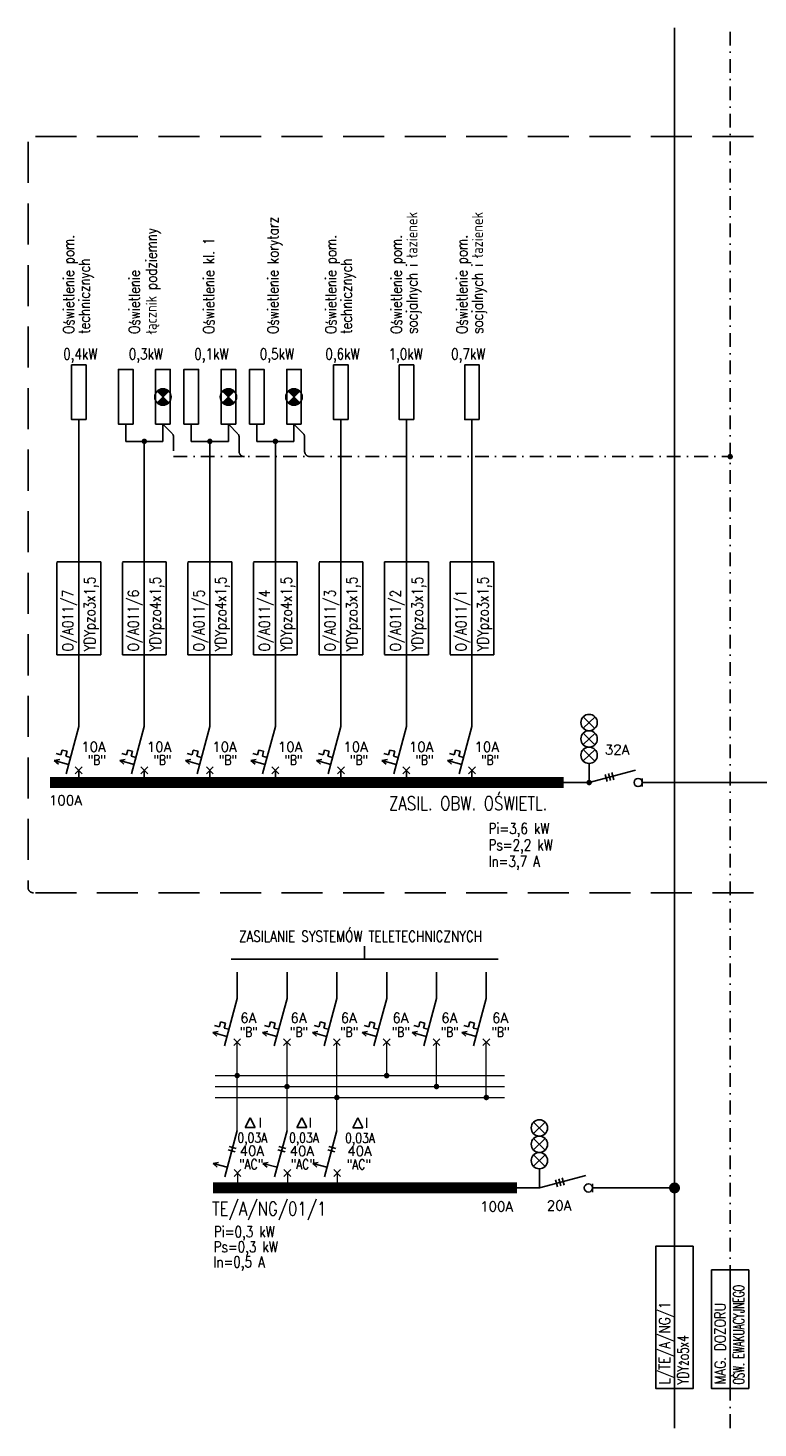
# Model space of a CAD drawing. Header units: inches. Extents: x -145354 to -97635, y 38777 to 78670.
# Tile 204 of 231: x -123869 to -122535, y 53540 to 56099. Entities that reach past the tile are written whole.
import ezdxf

# ---------------------------------------------------------------- set-up
doc = ezdxf.new("R2010")
doc.units = ezdxf.units.IN
doc.header["$MEASUREMENT"] = 0
doc.linetypes.add('DASHDOTX2', pattern=[2, 1, -0.5, 0, -0.5])
doc.linetypes.add('HIDDEN', pattern=[0.375, 0.25, -0.125])
doc.layers.add('E-35', color=6, linetype='Continuous', lineweight=25)
for name, color, linetype in [('E35', 6, 'Continuous'), ('E50', 3, 'Continuous'), ('E_OPIS_MOCE', 6, 'Continuous')]:
    doc.layers.add(name, color=color, linetype=linetype)
doc.styles.add('ROMANS', font='romans', dxfattribs={"width": 0.85})

msp = doc.modelspace()

# ---------------------------------------------------------------- hatches: boundary and pattern name
at = {"layer": 'E35'}
h = msp.add_hatch(color=256, dxfattribs=at)
h.paths.add_polyline_path([(-123632.86, 55435.03, -0.4187988), (-123611.48, 55434.86), (-123622.25, 55424.43)])
h.paths.add_polyline_path([(-123633.02, 55413.99), (-123622.25, 55424.43), (-123611.65, 55413.82, -0.4187988)])
h = msp.add_hatch(color=256, dxfattribs=at)
h.paths.add_polyline_path([(-123513.08, 55435.03, -0.4187988), (-123491.7, 55434.86), (-123502.47, 55424.43)])
h.paths.add_polyline_path([(-123513.24, 55413.99), (-123502.47, 55424.43), (-123491.86, 55413.82, -0.4187988)])
h = msp.add_hatch(color=256, dxfattribs=at)
h.paths.add_polyline_path([(-123393.3, 55435.03, -0.4187988), (-123371.92, 55434.86), (-123382.69, 55424.43)])
h.paths.add_polyline_path([(-123393.46, 55413.99), (-123382.69, 55424.43), (-123372.08, 55413.82, -0.4187988)])

# ---------------------------------------------------------------- linework, layer by layer
at = {"layer": 'E-35', "linetype": 'DASHDOTX2', "ltscale": 25}
for p, q in [((-122585.4, 56092.1), (-122585.4, 53828.73)), ((-123622.25, 55374.9), (-123604.16, 55356.28)), ((-123602.82, 55351.27), (-123602.82, 55315.34)), ((-123502.47, 55374.9), (-123484.38, 55356.28)), ((-123483.04, 55351.27), (-123483.04, 55325.34)), ((-123382.69, 55374.9), (-123364.6, 55356.28)), ((-123363.26, 55351.27), (-123363.26, 55325.34)), ((-123602.82, 55315.34), (-122585.4, 55315.34)), ((-122585.4, 53539.88), (-122585.4, 53611.81))]:
    msp.add_line(p, q, dxfattribs=at)
for centre, start, end in [((-123612.82, 55351.27), 0, 30.01141), ((-123493.04, 55351.27), 0, 30.01141), ((-123373.26, 55351.27), 0, 30.01141), ((-123473.04, 55325.34), 180, 270), ((-123353.26, 55325.34), 180, 270)]:
    msp.add_arc(centre, 10, start, end, dxfattribs=at)
at = {"layer": 'E35', "linetype": 'HIDDEN', "ltscale": 300}
for p, q in [((-123868.83, 55890.63), (-123868.83, 54528.09)), ((-120067.78, 55900.63), (-123858.83, 55900.63)), ((-120067.78, 54518.09), (-123858.83, 54518.09))]:
    msp.add_line(p, q, dxfattribs=at)
at = {"layer": 'E35'}
for p, q in [((-123611.48, 55434.86), (-123633.02, 55413.99)), ((-123611.65, 55413.82), (-123632.86, 55435.03)), ((-123491.7, 55434.86), (-123513.24, 55413.99)), ((-123491.86, 55413.82), (-123513.08, 55435.03)), ((-123371.92, 55434.86), (-123393.46, 55413.99)), ((-123372.08, 55413.82), (-123393.3, 55435.03)), ((-123816.01, 55123), (-123776.01, 55123)), ((-123816.01, 54953.02), (-123816.01, 55122.04)), ((-123776.01, 55123), (-123776.01, 54953.02)), ((-123776.01, 55123), (-123736.01, 55123)), ((-123776.01, 54953.02), (-123776.01, 55122.04)), ((-123736.01, 55123), (-123736.01, 54953.02)), ((-123696.22, 55123), (-123656.22, 55123)), ((-123696.22, 54953.02), (-123696.22, 55122.04)), ((-123656.22, 55123), (-123656.22, 54953.02)), ((-123656.22, 55123), (-123616.22, 55123)), ((-123656.22, 54953.02), (-123656.22, 55122.04)), ((-123616.22, 55123), (-123616.22, 54953.02)), ((-123576.44, 55123), (-123536.44, 55123)), ((-123576.44, 54953.02), (-123576.44, 55122.04)), ((-123536.44, 55123), (-123536.44, 54953.02)), ((-123536.44, 55123), (-123496.44, 55123)), ((-123536.44, 54953.02), (-123536.44, 55122.04)), ((-123496.44, 55123), (-123496.44, 54953.02)), ((-123456.66, 55123), (-123416.66, 55123)), ((-123456.66, 54953.02), (-123456.66, 55122.04)), ((-123416.66, 55123), (-123416.66, 54953.02)), ((-123416.66, 55123), (-123376.66, 55123)), ((-123416.66, 54953.02), (-123416.66, 55122.04)), ((-123376.66, 55123), (-123376.66, 54953.02)), ((-123336.88, 55123), (-123296.88, 55123)), ((-123336.88, 54953.02), (-123336.88, 55122.04)), ((-123296.88, 55123), (-123296.88, 54953.02)), ((-123296.88, 55123), (-123256.88, 55123)), ((-123296.88, 54953.02), (-123296.88, 55122.04)), ((-123256.88, 55123), (-123256.88, 54953.02)), ((-123217.1, 54953.98), (-123217.1, 55123)), ((-123217.1, 55123), (-123177.1, 55123)), ((-123177.1, 55123), (-123177.1, 54953.02)), ((-123177.1, 55123), (-123137.1, 55123)), ((-123177.1, 54953.02), (-123177.1, 55122.04)), ((-123137.1, 55123), (-123137.1, 54953.02)), ((-123097.31, 54953.98), (-123097.31, 55123)), ((-123097.31, 55123), (-123057.31, 55123)), ((-123057.31, 55123), (-123057.31, 54953.02)), ((-123057.31, 55123), (-123017.31, 55123)), ((-123057.31, 54953.02), (-123057.31, 55122.04)), ((-123017.31, 55123), (-123017.31, 54953.02)), ((-123776.01, 54953.02), (-123816.01, 54953.02)), ((-123736.01, 54953.02), (-123776.01, 54953.02)), ((-123656.22, 54953.02), (-123696.22, 54953.02)), ((-123616.22, 54953.02), (-123656.22, 54953.02)), ((-123536.44, 54953.02), (-123576.44, 54953.02)), ((-123496.44, 54953.02), (-123536.44, 54953.02)), ((-123416.66, 54953.02), (-123456.66, 54953.02)), ((-123376.66, 54953.02), (-123416.66, 54953.02)), ((-123296.88, 54953.02), (-123336.88, 54953.02)), ((-123256.88, 54953.02), (-123296.88, 54953.02)), ((-123177.1, 54953.02), (-123217.1, 54953.02)), ((-123137.1, 54953.02), (-123177.1, 54953.02)), ((-123057.31, 54953.02), (-123097.31, 54953.02)), ((-123017.31, 54953.02), (-123057.31, 54953.02)), ((-122832.45, 54839.79), (-122853.97, 54818.93)), ((-122832.62, 54818.76), (-122853.81, 54839.95)), ((-122832.45, 54809.92), (-122853.97, 54789.06)), ((-122832.62, 54788.89), (-122853.81, 54810.08)), ((-123817.23, 54772.73), (-123808.53, 54770.4)), ((-123808.53, 54770.4), (-123806.2, 54779.09)), ((-123806.2, 54779.09), (-123797.51, 54776.76)), ((-123797.51, 54776.76), (-123799.84, 54768.07)), ((-123799.84, 54768.07), (-123791.15, 54765.74)), ((-123697.44, 54772.73), (-123688.75, 54770.4)), ((-123688.75, 54770.4), (-123686.42, 54779.09)), ((-123686.42, 54779.09), (-123677.73, 54776.76)), ((-123677.73, 54776.76), (-123680.06, 54768.07)), ((-123680.06, 54768.07), (-123671.36, 54765.74)), ((-123577.66, 54772.73), (-123568.97, 54770.4)), ((-123568.97, 54770.4), (-123566.64, 54779.09)), ((-123566.64, 54779.09), (-123557.95, 54776.76)), ((-123557.95, 54776.76), (-123560.28, 54768.07)), ((-123560.28, 54768.07), (-123551.58, 54765.74)), ((-123457.88, 54772.73), (-123449.19, 54770.4)), ((-123449.19, 54770.4), (-123446.86, 54779.09)), ((-123446.86, 54779.09), (-123438.17, 54776.76)), ((-123438.17, 54776.76), (-123440.49, 54768.07)), ((-123440.49, 54768.07), (-123431.8, 54765.74)), ((-123338.1, 54772.73), (-123329.41, 54770.4)), ((-123329.41, 54770.4), (-123327.08, 54779.09)), ((-123327.08, 54779.09), (-123318.38, 54776.76)), ((-123318.38, 54776.76), (-123320.71, 54768.07)), ((-123320.71, 54768.07), (-123312.02, 54765.74)), ((-123218.32, 54772.73), (-123209.62, 54770.4)), ((-123209.62, 54770.4), (-123207.29, 54779.09)), ((-123207.29, 54779.09), (-123198.6, 54776.76)), ((-123198.6, 54776.76), (-123200.93, 54768.07)), ((-123200.93, 54768.07), (-123192.24, 54765.74)), ((-123098.54, 54772.73), (-123089.84, 54770.4)), ((-123089.84, 54770.4), (-123087.51, 54779.09)), ((-123087.51, 54779.09), (-123078.82, 54776.76)), ((-123078.82, 54776.76), (-123081.15, 54768.07)), ((-123081.15, 54768.07), (-123072.46, 54765.74)), ((-122832.45, 54780.05), (-122853.97, 54759.19)), ((-122832.62, 54759.02), (-122853.81, 54780.22)), ((-123820.72, 54759.69), (-123810.86, 54761.71)), ((-123820.72, 54759.69), (-123813.19, 54753.01)), ((-123794.64, 54752.7), (-123820.72, 54759.69)), ((-123782.37, 54735.9), (-123769.64, 54748.63)), ((-123782.37, 54748.63), (-123769.64, 54735.9)), ((-123776.01, 54724.26), (-123776.01, 54742.26)), ((-123700.94, 54759.69), (-123691.08, 54761.71)), ((-123700.94, 54759.69), (-123693.41, 54753.01)), ((-123674.86, 54752.7), (-123700.94, 54759.69)), ((-123662.59, 54735.9), (-123649.86, 54748.63)), ((-123662.59, 54748.63), (-123649.86, 54735.9)), ((-123656.22, 54724.26), (-123656.22, 54742.26)), ((-123581.16, 54759.69), (-123571.3, 54761.71)), ((-123581.16, 54759.69), (-123573.63, 54753.01)), ((-123555.08, 54752.7), (-123581.16, 54759.69)), ((-123542.81, 54735.9), (-123530.08, 54748.63)), ((-123542.81, 54748.63), (-123530.08, 54735.9)), ((-123536.44, 54724.26), (-123536.44, 54742.26)), ((-123461.38, 54759.69), (-123451.52, 54761.71)), ((-123461.38, 54759.69), (-123453.85, 54753.01)), ((-123435.3, 54752.7), (-123461.38, 54759.69)), ((-123423.02, 54735.9), (-123410.3, 54748.63)), ((-123423.02, 54748.63), (-123410.3, 54735.9)), ((-123416.66, 54724.26), (-123416.66, 54742.26)), ((-123341.59, 54759.69), (-123331.74, 54761.71)), ((-123341.59, 54759.69), (-123334.06, 54753.01)), ((-123315.51, 54752.7), (-123341.59, 54759.69)), ((-123303.24, 54735.9), (-123290.51, 54748.63)), ((-123303.24, 54748.63), (-123290.51, 54735.9)), ((-123296.88, 54724.26), (-123296.88, 54742.26)), ((-123221.81, 54759.69), (-123211.95, 54761.71)), ((-123221.81, 54759.69), (-123214.28, 54753.01)), ((-123195.73, 54752.7), (-123221.81, 54759.69)), ((-123183.46, 54735.9), (-123170.73, 54748.63)), ((-123183.46, 54748.63), (-123170.73, 54735.9)), ((-123177.1, 54724.26), (-123177.1, 54742.26)), ((-123102.03, 54759.69), (-123092.17, 54761.71)), ((-123102.03, 54759.69), (-123094.5, 54753.01)), ((-123075.95, 54752.7), (-123102.03, 54759.69)), ((-123063.68, 54735.9), (-123050.95, 54748.63)), ((-123063.68, 54748.63), (-123050.95, 54735.9)), ((-123057.31, 54724.26), (-123057.31, 54742.26)), ((-122843.21, 54719.67), (-122843.21, 54754.63)), ((-122801.47, 54737.8), (-122797.99, 54724.84)), ((-122813.86, 54734.48), (-122810.39, 54721.52)), ((-122807.66, 54736.14), (-122804.19, 54723.18)), ((-122746.15, 54712.18), (-122746.15, 54727.16)), ((-123253.59, 54420.41), (-123253.59, 54396.91)), ((-123497.57, 54396.91), (-123009.62, 54396.91)), ((-123519.03, 54273.3), (-123516.7, 54281.99)), ((-123516.7, 54281.99), (-123508.01, 54279.66)), ((-123508.01, 54279.66), (-123510.34, 54270.97)), ((-123427.95, 54273.3), (-123425.62, 54281.99)), ((-123425.62, 54281.99), (-123416.93, 54279.66)), ((-123416.93, 54279.66), (-123419.26, 54270.97)), ((-123336.87, 54273.3), (-123334.54, 54281.99)), ((-123334.54, 54281.99), (-123325.85, 54279.66)), ((-123325.85, 54279.66), (-123328.18, 54270.97)), ((-123245.79, 54273.3), (-123243.46, 54281.99)), ((-123243.46, 54281.99), (-123234.77, 54279.66)), ((-123234.77, 54279.66), (-123237.1, 54270.97)), ((-123154.71, 54273.3), (-123152.38, 54281.99)), ((-123152.38, 54281.99), (-123143.69, 54279.66)), ((-123143.69, 54279.66), (-123146.02, 54270.97)), ((-123063.63, 54273.3), (-123061.3, 54281.99)), ((-123061.3, 54281.99), (-123052.61, 54279.66)), ((-123052.61, 54279.66), (-123054.93, 54270.97)), ((-123531.22, 54262.59), (-123521.36, 54264.6)), ((-123531.22, 54262.59), (-123523.69, 54255.91)), ((-123505.14, 54255.6), (-123531.22, 54262.59)), ((-123527.73, 54275.63), (-123519.03, 54273.3)), ((-123510.34, 54270.97), (-123501.65, 54268.64)), ((-123492.87, 54251.52), (-123480.14, 54238.79)), ((-123492.87, 54238.79), (-123480.14, 54251.52)), ((-123440.14, 54262.59), (-123430.28, 54264.6)), ((-123440.14, 54262.59), (-123432.61, 54255.91)), ((-123414.06, 54255.6), (-123440.14, 54262.59)), ((-123436.64, 54275.63), (-123427.95, 54273.3)), ((-123419.26, 54270.97), (-123410.56, 54268.64)), ((-123401.79, 54251.52), (-123389.06, 54238.79)), ((-123401.79, 54238.79), (-123389.06, 54251.52)), ((-123349.06, 54262.59), (-123339.2, 54264.6)), ((-123349.06, 54262.59), (-123341.53, 54255.91)), ((-123322.98, 54255.6), (-123349.06, 54262.59)), ((-123345.56, 54275.63), (-123336.87, 54273.3)), ((-123328.18, 54270.97), (-123319.48, 54268.64)), ((-123310.71, 54251.52), (-123297.98, 54238.79)), ((-123310.71, 54238.79), (-123297.98, 54251.52)), ((-123257.98, 54262.59), (-123248.12, 54264.6)), ((-123257.98, 54262.59), (-123250.45, 54255.91)), ((-123231.9, 54255.6), (-123257.98, 54262.59)), ((-123254.48, 54275.63), (-123245.79, 54273.3)), ((-123237.1, 54270.97), (-123228.4, 54268.64)), ((-123219.63, 54251.52), (-123206.9, 54238.79)), ((-123219.63, 54238.79), (-123206.9, 54251.52)), ((-123166.9, 54262.59), (-123157.04, 54264.6)), ((-123166.9, 54262.59), (-123159.37, 54255.91)), ((-123140.82, 54255.6), (-123166.9, 54262.59)), ((-123163.4, 54275.63), (-123154.71, 54273.3)), ((-123146.02, 54270.97), (-123137.32, 54268.64)), ((-123128.55, 54251.52), (-123115.82, 54238.79)), ((-123128.55, 54238.79), (-123115.82, 54251.52)), ((-123075.82, 54262.59), (-123065.96, 54264.6)), ((-123075.82, 54262.59), (-123068.29, 54255.91)), ((-123049.74, 54255.6), (-123075.82, 54262.59)), ((-123072.32, 54275.63), (-123063.63, 54273.3)), ((-123054.93, 54270.97), (-123046.24, 54268.64)), ((-123037.46, 54251.52), (-123024.74, 54238.79)), ((-123037.46, 54238.79), (-123024.74, 54251.52)), ((-123462.76, 54106.93), (-123471.76, 54088.93)), ((-123453.76, 54088.93), (-123462.76, 54106.93)), ((-123368.4, 54106.93), (-123377.4, 54088.93)), ((-123359.4, 54088.93), (-123368.4, 54106.93)), ((-123265.9, 54106.54), (-123274.9, 54088.54)), ((-123256.9, 54088.54), (-123265.9, 54106.54)), ((-122923.32, 54098.84), (-122944.84, 54077.98)), ((-122923.48, 54077.81), (-122944.68, 54099)), ((-123471.76, 54088.93), (-123453.76, 54088.93)), ((-123377.4, 54088.93), (-123359.4, 54088.93)), ((-123274.9, 54088.54), (-123256.9, 54088.54)), ((-123502.98, 54048.09), (-123490.01, 54044.62)), ((-123501.32, 54054.29), (-123488.35, 54050.81)), ((-123411.9, 54048.09), (-123398.93, 54044.62)), ((-123410.24, 54054.29), (-123397.27, 54050.81)), ((-123320.81, 54048.09), (-123307.85, 54044.62)), ((-123319.15, 54054.29), (-123306.19, 54050.81)), ((-122923.32, 54068.97), (-122944.84, 54048.11)), ((-122923.48, 54047.94), (-122944.68, 54069.13)), ((-123530.58, 54023.45), (-123520.73, 54025.47)), ((-123530.58, 54023.45), (-123523.06, 54016.78)), ((-123504.5, 54016.46), (-123530.58, 54023.45)), ((-123439.5, 54023.45), (-123429.65, 54025.47)), ((-123439.5, 54023.45), (-123431.97, 54016.78)), ((-123413.42, 54016.46), (-123439.5, 54023.45)), ((-123348.42, 54023.45), (-123338.56, 54025.47)), ((-123322.34, 54016.46), (-123348.42, 54023.45)), ((-123348.42, 54023.45), (-123340.89, 54016.78)), ((-122923.32, 54039.1), (-122944.84, 54018.24)), ((-122923.48, 54018.07), (-122944.68, 54039.26)), ((-123492.23, 54012.39), (-123479.51, 53999.66)), ((-123492.23, 53999.66), (-123479.51, 54012.39)), ((-123401.15, 54012.39), (-123388.42, 53999.66)), ((-123401.15, 53999.66), (-123388.42, 54012.39)), ((-123310.07, 54012.39), (-123297.34, 53999.66)), ((-123310.07, 53999.66), (-123297.34, 54012.39)), ((-122934.08, 53978.72), (-122934.08, 54013.68)), ((-122934.08, 53978.72), (-122934.08, 54013.68)), ((-122898.53, 53995.19), (-122895.06, 53982.23)), ((-122892.33, 53996.85), (-122888.86, 53983.89)), ((-122904.73, 53993.53), (-122901.25, 53980.57)), ((-122837.02, 53971.23), (-122837.02, 53986.21))]:
    msp.add_line(p, q, dxfattribs=at)
at = {"layer": 'E35', "color": 3}
for p, q in [((-123057.31, 55123), (-123057.31, 55383.14)), ((-123776.01, 55123), (-123776.01, 55351.57)), ((-123296.88, 55123), (-123296.88, 55351.57)), ((-123296.88, 55281.53), (-123296.88, 55351.57)), ((-123177.1, 55281.53), (-123177.1, 55351.57)), ((-123177.1, 55123), (-123177.1, 55351.57)), ((-123057.31, 55281.53), (-123057.31, 55351.57)), ((-123656.22, 55123), (-123656.22, 55343.33)), ((-123536.44, 55123), (-123536.44, 55343.33)), ((-123416.66, 55123), (-123416.66, 55343.33)), ((-123776.01, 54822.25), (-123776.01, 54951.24)), ((-123656.22, 54822.25), (-123656.22, 54951.24)), ((-123536.44, 54822.25), (-123536.44, 54951.24)), ((-123416.66, 54822.25), (-123416.66, 54951.24)), ((-123296.88, 54822.25), (-123296.88, 54951.24)), ((-123177.1, 54822.25), (-123177.1, 54951.24)), ((-123057.31, 54822.25), (-123057.31, 54951.24)), ((-123776.01, 54822.25), (-123799.3, 54735.31)), ((-123656.22, 54822.25), (-123679.52, 54735.31)), ((-123536.44, 54822.25), (-123559.74, 54735.31)), ((-123416.66, 54822.25), (-123439.95, 54735.31)), ((-123296.88, 54822.25), (-123320.17, 54735.31)), ((-123177.1, 54822.25), (-123200.39, 54735.31)), ((-123057.31, 54822.25), (-123080.61, 54735.31)), ((-122843.21, 54719.67), (-122758.65, 54742.33)), ((-123486.5, 54325.14), (-123486.5, 54373.3)), ((-123395.42, 54325.14), (-123395.42, 54373.3)), ((-123304.34, 54325.14), (-123304.34, 54373.3)), ((-123213.26, 54325.14), (-123213.26, 54373.3)), ((-123122.18, 54325.14), (-123122.18, 54373.3)), ((-123031.1, 54325.14), (-123031.1, 54373.3)), ((-123486.5, 54325.14), (-123509.8, 54238.21)), ((-123395.42, 54325.14), (-123418.72, 54238.21)), ((-123304.34, 54325.14), (-123327.64, 54238.21)), ((-123213.26, 54325.14), (-123236.56, 54238.21)), ((-123122.18, 54325.14), (-123145.47, 54238.21)), ((-123031.1, 54325.14), (-123054.39, 54238.21)), ((-123486.5, 54083.64), (-123509.16, 53999.08)), ((-123395.42, 54083.64), (-123418.08, 53999.08)), ((-123304.34, 54083.64), (-123327, 53999.08)), ((-122934.08, 53978.72), (-122849.52, 54001.38))]:
    msp.add_line(p, q, dxfattribs=at)
at = {"layer": 'E35', "linetype": 'Continuous', "lineweight": 0}
for p, q in [((-123526.92, 54184.02), (-122998.13, 54184.02)), ((-123526.92, 54164.02), (-122998.13, 54164.02)), ((-123526.92, 54144.02), (-122998.13, 54144.02)), ((-123485.87, 54006.03), (-123485.87, 53978.72)), ((-123394.79, 54006.03), (-123394.79, 53978.72)), ((-123303.71, 54006.03), (-123303.71, 53978.72))]:
    msp.add_line(p, q, dxfattribs=at)
at = {"layer": 'E35'}
for points in [[(-123762.7, 55383.14), (-123762.7, 55482.95), (-123789.32, 55482.95), (-123789.32, 55383.14)], [(-123283.57, 55383.14), (-123283.57, 55482.95), (-123310.19, 55482.95), (-123310.19, 55383.14)], [(-123163.79, 55383.14), (-123163.79, 55482.95), (-123190.41, 55482.95), (-123190.41, 55383.14)], [(-123044, 55383.14), (-123044, 55482.95), (-123070.62, 55482.95), (-123070.62, 55383.14)], [(-123676.89, 55374.9), (-123676.89, 55474.7), (-123703.51, 55474.7), (-123703.51, 55374.9)], [(-123608.94, 55374.9), (-123608.94, 55474.7), (-123635.56, 55474.7), (-123635.56, 55374.9)], [(-123557.1, 55374.9), (-123557.1, 55474.7), (-123583.72, 55474.7), (-123583.72, 55374.9)], [(-123489.16, 55374.9), (-123489.16, 55474.7), (-123515.78, 55474.7), (-123515.78, 55374.9)], [(-123437.32, 55374.9), (-123437.32, 55474.7), (-123463.94, 55474.7), (-123463.94, 55374.9)], [(-123369.38, 55374.9), (-123369.38, 55474.7), (-123396, 55474.7), (-123396, 55374.9)]]:
    msp.add_lwpolyline(points, close=True, dxfattribs=at)
at = {"layer": 'E35', "color": 3, "const_width": 5}
msp.add_lwpolyline([(-122582.9, 55315.34, -1), (-122587.9, 55315.34, -1)], format="xyb", close=True, dxfattribs=at)
at = {"layer": 'E35', "linetype": 'Continuous'}
for points in [[(-122687.12, 53872.46), (-122721.02, 53872.46), (-122721.02, 53611.81), (-122687.12, 53611.81)], [(-122653.21, 53872.46), (-122687.12, 53872.46), (-122687.12, 53611.81), (-122653.21, 53611.81)], [(-122585.4, 53611.81), (-122619.31, 53611.81), (-122619.31, 53828.73), (-122585.4, 53828.73)], [(-122551.49, 53611.81), (-122585.4, 53611.81), (-122585.4, 53828.73), (-122551.49, 53828.73)]]:
    msp.add_lwpolyline(points, close=True, dxfattribs=at)
at = {"layer": 'E35'}
for centre, radius in [((-123622.25, 55424.43), 15), ((-123502.47, 55424.43), 15), ((-123382.69, 55424.43), 15), ((-122843.21, 54829.36), 14.98), ((-122843.21, 54799.49), 14.98), ((-122843.21, 54769.62), 14.98), ((-122753.64, 54719.67), 7.49), ((-122934.08, 54088.41), 14.98), ((-122934.08, 54058.54), 14.98), ((-122934.08, 54028.67), 14.98), ((-122844.51, 53978.72), 7.49)]:
    msp.add_circle(centre, radius, dxfattribs=at)
at = {"layer": 'E35', "linetype": 'HIDDEN', "ltscale": 300}
msp.add_arc((-123858.83, 54528.09), 10, 180, 270, dxfattribs=at)
at = {"layer": 'E50'}
for p, q in [((-122687.12, 53872.46), (-122687.12, 56098.87)), ((-123622.25, 55343.33), (-123690.2, 55343.33)), ((-123502.47, 55343.33), (-123570.41, 55343.33)), ((-123382.69, 55343.33), (-123450.63, 55343.33)), ((-122746.15, 54719.67), (-122381.96, 54719.67)), ((-122837.02, 53978.72), (-122687.12, 53978.72)), ((-122687.12, 53611.81), (-122687.12, 53539.88))]:
    msp.add_line(p, q, dxfattribs=at)
at = {"layer": 'E50', "linetype": 'Continuous', "ltscale": 0.5}
for p, q in [((-123776.01, 55351.57), (-123776.01, 55383.14)), ((-123296.88, 55351.57), (-123296.88, 55383.14)), ((-123177.1, 55351.57), (-123177.1, 55383.14)), ((-123690.2, 55343.33), (-123690.2, 55374.9)), ((-123622.25, 55343.33), (-123622.25, 55374.9)), ((-123570.41, 55343.33), (-123570.41, 55374.9)), ((-123502.47, 55343.33), (-123502.47, 55374.9)), ((-123450.63, 55343.33), (-123450.63, 55374.9)), ((-123382.69, 55343.33), (-123382.69, 55374.9))]:
    msp.add_line(p, q, dxfattribs=at)
at = {"layer": 'E50', "linetype": 'Continuous'}
for p, q in [((-122843.21, 54719.67), (-122902.34, 54719.67)), ((-122934.08, 53978.72), (-122974.79, 53978.72))]:
    msp.add_line(p, q, dxfattribs=at)
at = {"layer": 'E50', "linetype": 'Continuous', "lineweight": 0}
for p, q in [((-123486.5, 54184.02), (-123486.5, 54245.16)), ((-123395.42, 54184.02), (-123395.42, 54245.16)), ((-123304.34, 54144.02), (-123304.34, 54245.16)), ((-123213.26, 54184.02), (-123213.26, 54245.16)), ((-123122.18, 54164.02), (-123122.18, 54245.16)), ((-123031.1, 54144.02), (-123031.1, 54245.16)), ((-123486.5, 54083.64), (-123486.5, 54184.3)), ((-123395.42, 54083.64), (-123395.42, 54184.02)), ((-123304.34, 54083.64), (-123304.34, 54144.3))]:
    msp.add_line(p, q, dxfattribs=at)
at = {"layer": 'E50', "linetype": 'Continuous', "const_width": 5}
for points in [[(-123656.22, 55340.83, 1), (-123656.22, 55345.83, 1)], [(-123536.44, 55340.83, 1), (-123536.44, 55345.83, 1)], [(-123416.66, 55340.83, 1), (-123416.66, 55345.83, 1)], [(-123489, 54184.02, 1), (-123484, 54184.02, 1)], [(-123215.76, 54184.02, 1), (-123210.76, 54184.02, 1)], [(-123397.92, 54164.02, 1), (-123392.92, 54164.02, 1)], [(-123306.84, 54144.02, 1), (-123301.84, 54144.02, 1)], [(-123124.68, 54164.02, 1), (-123119.68, 54164.02, 1)], [(-123033.6, 54144.02, 1), (-123028.6, 54144.02, 1)], [(-123481.49, 53978.72, 1), (-123476.49, 53978.72, 1)]]:
    msp.add_lwpolyline(points, format="xyb", close=True, dxfattribs=at)
at = {"layer": 'E50', "ltscale": 60, "const_width": 20}
msp.add_lwpolyline([(-122889.67, 54719.67), (-123828.61, 54719.67)], dxfattribs=at)
at = {"layer": 'E50'}
for points, const_width in [([(-122840.71, 54719.67, -1), (-122845.71, 54719.67, -1)], 5), ([(-122682.12, 53978.72, -1), (-122692.12, 53978.72, -1)], 10)]:
    msp.add_lwpolyline(points, format="xyb", close=True, dxfattribs=dict(at, const_width=const_width))
at = {"layer": 'E50', "linetype": 'Continuous', "const_width": 20}
msp.add_lwpolyline([(-123530.63, 53978.72), (-122974.79, 53978.72)], dxfattribs=at)

# ---------------------------------------------------------------- texts
at = {"layer": 'E35', "color": 2, "style": 'ROMANS', "width": 0.8}
for s, p in [('socjalnych i łazienek', (-123157.08, 55539.78)), ('socjalnych i łazienek', (-123037.29, 55539.78)), ('łącznik podziemny', (-123633.52, 55539.78)), ('Oświetlenie korytarz', (-123410.94, 55539.78)), ('Oświetlenie pom. ', (-123784.45, 55539.78)), ('Oświetlenie kl. 1', (-123528.36, 55539.78)), ('Oświetlenie pom. ', (-123305.32, 55539.78)), ('Oświetlenie pom. ', (-123185.54, 55539.78)), ('Oświetlenie pom. ', (-123065.75, 55539.78)), ('technicznych', (-123755.98, 55539.78)), ('Oświetlenie', (-123664.4, 55539.78)), ('technicznych', (-123276.86, 55539.78))]:
    msp.add_text(s, height=20, rotation=90, dxfattribs=at).set_placement(p)
at = {"layer": 'E35', "style": 'ROMANS', "width": 0.8}
for s, height, p in [('0,4kW', 20, (-123804.46, 55492.97)), ('0,3kW', 20, (-123684.67, 55492.97)), ('0,1kW', 20, (-123564.89, 55492.97)), ('0,5kW', 20, (-123445.11, 55492.97)), ('0,6kW', 20, (-123325.33, 55492.97)), ('1,0kW', 20, (-123209.79, 55492.97)), ('0,7kW', 20, (-123095.4, 55492.97)), ('"B"', 18, (-123759.49, 54751.89)), ('"B"', 18, (-123639.71, 54751.89)), ('"B"', 18, (-123519.93, 54751.89)), ('"B"', 18, (-123400.15, 54751.89)), ('"B"', 18, (-123280.36, 54751.89)), ('"B"', 18, (-123160.58, 54751.89)), ('"B"', 18, (-123040.8, 54751.89)), ('"B"', 18, (-123481.95, 54254.78)), ('"B"', 18, (-123390.1, 54254.78)), ('"B"', 18, (-123298.25, 54254.78)), ('"B"', 18, (-123203.81, 54254.78)), ('"B"', 18, (-123114.56, 54254.78)), ('"B"', 18, (-123021.67, 54254.78)), ('0,03A', 18, (-123485.96, 54061.43)), ('0,03A', 18, (-123391.6, 54061.43)), ('0,03A', 18, (-123289.1, 54061.04)), ('"AC"', 18, (-123482.93, 54013.02)), ('"AC"', 18, (-123388.56, 54013.02)), ('"AC"', 18, (-123286.07, 54012.63)), ('Pi=0,3 kW', 20, (-123529.09, 53888.64)), ('Ps=0,3 kW', 20, (-123529.55, 53861.06)), ('In=0,5 A', 20, (-123530, 53833.49))]:
    msp.add_text(s, height=height, dxfattribs=at).set_placement(p)
at = {"layer": 'E35', "style": 'ROMANS'}
for s, width, p in [('YDYpzo3x1,5', 0.8, (-123746.01, 54959.52)), ('YDYpzo4x1,5', 0.8, (-123626.22, 54959.52)), ('YDYpzo4x1,5', 0.8, (-123506.44, 54959.52)), ('YDYpzo4x1,5', 0.8, (-123386.66, 54959.52)), ('YDYpzo3x1,5', 0.8, (-123266.88, 54959.52)), ('YDYpzo3x1,5', 0.8, (-123147.1, 54959.52)), ('YDYpzo3x1,5', 0.8, (-123027.31, 54959.52)), ('O/A011/7', 0.8, (-123786.01, 54959.52)), ('O/A011/6', 0.8, (-123666.22, 54959.52)), ('O/A011/5', 0.8, (-123546.44, 54959.52)), ('O/A011/4', 0.8, (-123426.66, 54959.52)), ('O/A011/3', 0.8, (-123306.88, 54959.52)), ('O/A011/2', 0.8, (-123187.1, 54959.52)), ('O/A011/1', 0.8, (-123067.31, 54959.52)), ('OŚW. EWAKUACYJNEGO', 0.6, (-122559.73, 53619.55)), ('MAG. DOZORU ', 0.8, (-122593.64, 53619.55)), ('L/TE/A/NG/1', 0.8, (-122695.36, 53619.55)), ('YDYżo5x4', 0.7, (-122661.45, 53619.55))]:
    msp.add_text(s, height=20, rotation=90, dxfattribs=dict(at, width=width)).set_placement(p)
for s, p in [('10A', (-123771.63, 54775.88)), ('10A', (-123651.85, 54775.88)), ('10A', (-123532.07, 54775.88)), ('10A', (-123412.29, 54775.88)), ('10A', (-123292.51, 54775.88)), ('10A', (-123172.72, 54775.88)), ('10A', (-123052.94, 54775.88)), ('32A', (-122814.49, 54770.86)), ('100A', (-123830.57, 54678.16)), ('6A', (-123480.91, 54280.55)), ('6A', (-123389.06, 54280.55)), ('6A', (-123297.21, 54280.55)), ('6A', (-123202.77, 54280.55)), ('6A', (-123113.52, 54280.55)), ('6A', (-123020.63, 54280.55)), ('I', (-123447.73, 54088.93)), ('I', (-123355.91, 54088.93)), ('I', (-123253.42, 54088.54)), ('40A', (-123482.13, 54037.66)), ('40A', (-123390.69, 54037.27)), ('40A', (-123285.27, 54037.27)), ('100A', (-123042.47, 53935.8)), ('20A', (-122920.62, 53937.55))]:
    msp.add_text(s, height=18, dxfattribs=at).set_placement(p)
at = {"layer": 'E35', "color": 3, "style": 'ROMANS', "width": 0.8}
for s, p in [('ZASIL. OBW. OŚWIETL.', (-123209.04, 54669.09)), ('TE/A/NG/01/1', (-123532.28, 53928.23))]:
    msp.add_text(s, height=25, dxfattribs=at).set_placement(p)
at = {"layer": 'E_OPIS_MOCE', "style": 'ROMANS', "width": 0.8}
for s, p in [('Pi=3,6 kW', (-123027.01, 54625.69)), ('Ps=2,2 kW', (-123027.01, 54595.69)), ('In=3,7 A', (-123027.01, 54565.69)), ('ZASILANIE SYSTEMÓW TELETECHNICZNYCH', (-123483.24, 54428.59))]:
    msp.add_text(s, height=20, dxfattribs=at).set_placement(p)

doc.saveas('drawing.dxf')
